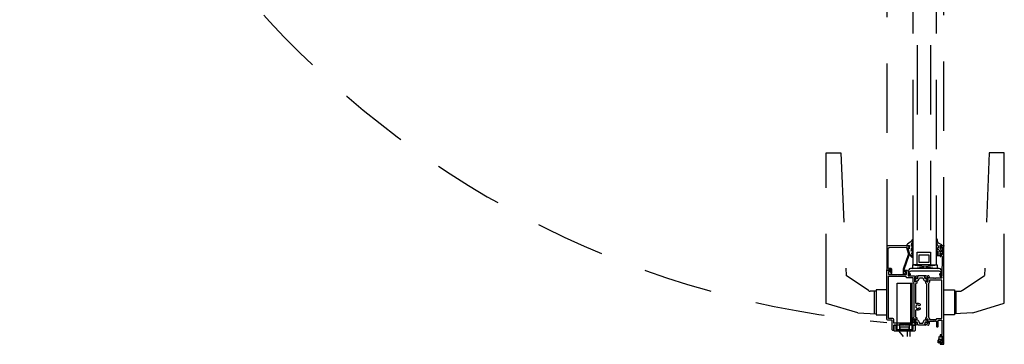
# Model space of a CAD drawing. Header units: centimetres. Extents: x -15121 to 17422, y -60492 to 0.
# Tile 254 of 256: x 3092 to 3194, y -30533 to -30500. Entities that reach past the tile are written whole.
import ezdxf
from ezdxf.lldxf.tags import DXFTag

# ---------------------------------------------------------------- set-up
doc = ezdxf.new("R2010")
doc.units = ezdxf.units.CM
doc.header["$LTSCALE"] = 60
doc.linetypes.add('KRE-SR', pattern=[0.2, 0.12, -0.08])
doc.layers.add('BA_drz', color=7, linetype='Continuous')
doc.layers.add('RI-PROFILE', color=8, linetype='Continuous')
tags = doc.linetypes.add('KRE-DR', pattern=[0.1, 0.06, -0.04]).pattern_tags.tags
tags[6:7] = [DXFTag(74, 4), DXFTag(75, 0), DXFTag(340, '0'), DXFTag(46, 1.0), DXFTag(50, 0.0), DXFTag(44, 0.0), DXFTag(45, 0.0)]
tags[4:5] = [DXFTag(74, 4), DXFTag(75, 0), DXFTag(340, '0'), DXFTag(46, 1.0), DXFTag(50, 0.0), DXFTag(44, 0.0), DXFTag(45, 0.0)]

# ---------------------------------------------------------------- blocks, each defined once
blk = doc.blocks.new('PDKŁ')
for p, q in [((3.9, 12.5), (0, -12.5)), ((0, 12.5), (3.9, -12.5))]:
    blk.add_line(p, q)
blk.add_lwpolyline([(3.9, 12.5), (3.9, -12.5), (0, -12.5), (0, 12.5), (3.9, 12.5)])
blk = doc.blocks.new('drzwi90+50')
at = {"layer": 'RI-PROFILE', "linetype": 'KRE-SR'}
for p, q in [((-8.08, -10.78), (-8.08, -93.57)), ((-7.48, -93.57), (-7.48, -10.78)), ((-12.62, -12.67), (-12.62, -91.67)), ((-6.72, -91.67), (-6.72, -12.67)), ((-18.9, -97.57), (-18.9, -81.94)), ((-17.37, -81.94), (-16.85, -94.68)), ((-2.01, -81.94), (-2.49, -94.68)), ((-0.44, -97.56), (-0.44, -81.94))]:
    blk.add_line(p, q, dxfattribs=at)
at = {"layer": 'RI-PROFILE', "linetype": 'KRE-DR'}
for p, q in [((-18.9, -81.94), (-17.37, -81.94)), ((-0.44, -81.94), (-2.01, -81.94)), ((-14.52, -96.25), (-16.85, -94.68)), ((-4.82, -96.25), (-2.49, -94.68)), ((-13.72, -96.3), (-14.35, -96.32)), ((-13.72, -96.3), (-14.35, -96.32)), ((-13.9, -98.64), (-13.9, -96.3)), ((-13.9, -98.64), (-13.9, -96.3)), ((-12.62, -96.17), (-13.72, -96.17)), ((-13.72, -96.17), (-13.72, -96.3)), ((-13.72, -96.3), (-13.72, -98.65)), ((-6.72, -96.17), (-5.62, -96.17)), ((-5.62, -96.17), (-5.62, -96.3)), ((-5.62, -96.3), (-4.99, -96.32)), ((-5.62, -96.3), (-4.99, -96.32)), ((-5.62, -96.3), (-5.62, -98.65)), ((-5.44, -98.64), (-5.44, -96.3)), ((-5.44, -98.64), (-5.44, -96.3)), ((-15.62, -98.54), (-18.9, -97.57)), ((-13.72, -97.02), (-13.72, -97.92)), ((-3.72, -98.54), (-0.44, -97.56)), ((-15.62, -98.54), (-13.72, -98.65)), ((-15.62, -98.54), (-13.72, -98.65)), ((-13.72, -98.65), (-13.72, -98.77)), ((-13.72, -98.77), (-12.62, -98.77)), ((-5.62, -98.77), (-6.72, -98.77)), ((-3.72, -98.54), (-5.62, -98.65)), ((-3.72, -98.54), (-5.62, -98.65)), ((-5.62, -98.65), (-5.62, -98.77))]:
    blk.add_line(p, q, dxfattribs=at)
at = {"layer": 'RI-PROFILE'}
for p, q in [((-8.08, -93.57), (-7.48, -93.57)), ((-10.16, -95.47), (-10.16, -99.72)), ((-10.16, -99.72), (-11.31, -99.72)), ((-11.31, -99.72), (-11.31, -100.27)), ((-10.26, -100.27), (-10.26, -99.72)), ((-10.9, -101.02), (-11.34, -100.47)), ((-10.33, -100.27), (-11.25, -100.27)), ((-11.07, -100.47), (-11.07, -100.47)), ((-10.51, -100.47), (-10.51, -101.02)), ((-10.51, -100.47), (-10.51, -100.47)), ((-10.24, -100.47), (-10.24, -101.02))]:
    blk.add_line(p, q, dxfattribs=at)
at = {"layer": 'RI-PROFILE', "linetype": 'KRE-SR'}
blk.add_lwpolyline([(-9.48, -10.78), (-9.48, -93.57), (-9.88, -93.57), (-9.88, -10.78)], dxfattribs=at)
at = {"layer": 'RI-PROFILE'}
for points in [[(-10.62, -91.75, -0.287858), (-10.57, -91.78), (-10.42, -92.35), (-10.42, -92.55), (-10.94, -94.03), (-10.94, -94.49, 0.459407), (-10.88, -94.54, 0.329042), (-10.64, -94.27), (-10.72, -94.27, 0.256151), (-10.76, -94.29), (-10.76, -94.3, -0.632112), (-10.82, -94.27), (-10.82, -94.05), (-10.3, -92.57), (-10.3, -92.33), (-10.36, -92.1), (-10.44, -91.81), (-10.3, -91.81), (-10.3, -91.67, 0.418945), (-10.35, -91.62), (-12.57, -91.62, 0.414214), (-12.62, -91.67), (-12.62, -94.07, 0.414214), (-12.57, -94.12), (-12.49, -94.12, 0.287257), (-12.46, -94.11), (-12.44, -94.09, -0.267249), (-12.4, -94.07), (-12.22, -94.07), (-12.22, -94.22), (-12.23, -94.22), (-12.27, -94.32), (-12.18, -94.47), (-12.15, -94.47), (-12.15, -94.47), (-12.15, -94.47, 0.454319), (-12.1, -94.42), (-12.1, -94.07, 0.462511), (-12.23, -93.94), (-12.44, -93.94, -0.416568), (-12.49, -93.89), (-12.47, -91.92, -0.405463), (-12.33, -91.77)], [(-9.92, -92.13), (-9.91, -92.05, 1), (-9.98, -91.97, 0.221584), (-10, -92), (-10.03, -92.09), (-10.05, -92.16), (-10.06, -92.17), (-10.08, -92.17, -0.175319), (-9.94, -91.7), (-9.91, -91.59), (-9.91, -91.54, 1), (-9.96, -91.46, 0.317302), (-10, -91.5), (-10.01, -91.57), (-10.04, -91.65), (-10.05, -91.66), (-10.06, -91.66), (-10.07, -91.67, -0.074745), (-9.91, -91.03, 1), (-9.96, -90.97, 0.20561), (-9.98, -90.98, -0.095737), (-10.48, -91.43, 0.250819), (-10.55, -91.62), (-10.3, -91.62), (-10.3, -91.86), (-10.3, -91.9), (-10.41, -91.9), (-10.4, -91.97), (-10.31, -92.33, 0.13918), (-10.03, -92.78, 0.962884), (-9.95, -92.69, -0.084626), (-10, -92.5, -0.323058), (-9.97, -92.29), (-9.95, -92.24), (-9.95, -92.22, 0.058863)], [(-6.77, -101.82, 0.414214), (-6.72, -101.77), (-6.72, -91.67, 0.414214), (-6.77, -91.62), (-7.05, -91.62, 0.414214), (-7.1, -91.67), (-7.1, -91.83, 0.99805), (-7.02, -91.83), (-7.02, -91.74), (-6.91, -91.74, -0.414214), (-6.86, -91.79), (-6.86, -92.45, -0.414214), (-6.91, -92.5), (-7.02, -92.5), (-7.02, -92.5), (-7.02, -92.41, 0.998176), (-7.1, -92.41), (-7.1, -92.68, 1.000716), (-7.02, -92.68), (-7.02, -92.62), (-6.95, -92.62, -0.414214), (-6.9, -92.67), (-6.9, -92.72), (-6.89, -92.72), (-6.9, -94.74, -0.412055), (-6.92, -94.76), (-7.02, -94.76), (-7.02, -94.7), (-7.1, -94.7), (-7.1, -94.74, 0.43156), (-6.97, -94.86, -0.43156), (-6.92, -94.91), (-6.92, -94.92, -0.414214), (-6.97, -94.97), (-7.54, -94.97), (-7.57, -95), (-7.6, -94.97), (-7.69, -94.97), (-7.72, -95), (-7.75, -94.97), (-8.2, -94.97), (-8.2, -94.87, 0.268304), (-8.27, -94.73), (-8.3, -94.71, 0.250573), (-8.32, -94.71, -0.103677), (-8.52, -94.76, -0.205169), (-8.53, -94.76), (-8.57, -94.72, 0.197654), (-8.58, -94.72), (-8.69, -94.72, 0.536162), (-8.71, -94.75), (-8.6, -95, 1.096781), (-8.57, -94.99), (-8.4, -94.87, -0.606807), (-8.36, -94.9), (-8.36, -95.33, -0.414214), (-8.38, -95.35), (-8.43, -95.35, -0.131589), (-8.44, -95.34), (-8.57, -95.27), (-8.61, -95.27), (-8.61, -95.42, 0.198435), (-8.59, -95.46), (-8.49, -95.56), (-8.49, -98.97), (-8.59, -99.08, 0.198435), (-8.61, -99.11), (-8.61, -99.26), (-8.57, -99.26), (-8.44, -99.19, -0.131589), (-8.43, -99.19), (-8.38, -99.19, -0.414214), (-8.36, -99.21), (-8.36, -99.64, -0.606807), (-8.4, -99.66), (-8.57, -99.55, 1.096781), (-8.6, -99.53), (-8.71, -99.79, 0.536162), (-8.69, -99.81), (-8.58, -99.82, 0.197654), (-8.57, -99.81), (-8.53, -99.78, -0.205169), (-8.52, -99.77, -0.103677), (-8.32, -99.82, 0.250573), (-8.3, -99.82), (-8.27, -99.8, 0.268304), (-8.2, -99.66), (-8.2, -99.42), (-7.75, -99.42), (-7.72, -99.39), (-7.69, -99.42), (-7.6, -99.42), (-7.57, -99.39), (-7.54, -99.42), (-7.46, -99.42), (-7.46, -99.97, 0.414214), (-7.41, -100.02), (-7.35, -100.02, 0.414165), (-7.3, -99.97), (-7.3, -99.37), (-7.3, -99.37), (-7.3, -99.37), (-7.3, -99.37), (-7.3, -99.36), (-7.3, -99.36), (-7.3, -99.36), (-7.29, -99.36), (-7.29, -99.36), (-7.29, -99.36), (-7.29, -99.36), (-7.29, -99.35), (-7.29, -99.35), (-7.29, -99.35), (-7.29, -99.35), (-7.29, -99.35), (-7.29, -99.35), (-7.29, -99.35), (-7.29, -99.34), (-7.29, -99.34), (-7.29, -99.34), (-7.28, -99.34), (-7.28, -99.34), (-7.28, -99.34), (-7.28, -99.34), (-7.28, -99.33), (-7.28, -99.33), (-7.28, -99.33), (-7.28, -99.33), (-7.28, -99.33), (-7.27, -99.33), (-7.27, -99.33), (-7.27, -99.33), (-7.27, -99.33), (-7.27, -99.33), (-7.27, -99.33), (-7.27, -99.33), (-7.26, -99.32), (-7.26, -99.32), (-7.26, -99.32), (-7.26, -99.32), (-7.26, -99.32), (-7.26, -99.32), (-7.25, -99.32), (-7.25, -99.32), (-7.25, -99.32), (-7.25, -99.32), (-7.25, -99.32), (-7.25, -99.32), (-7.25, -99.32), (-7.25, -99.32), (-6.95, -99.32, -0.414214), (-6.9, -99.37), (-6.9, -100.77, -0.414214), (-6.95, -100.82), (-7.05, -100.82, 0.414214), (-7.1, -100.87), (-7.1, -101.03, 0.998203), (-7.02, -101.03), (-7.02, -100.94), (-6.91, -100.94, -0.414214), (-6.86, -100.99), (-6.86, -101.65, -0.414214), (-6.91, -101.7), (-7.02, -101.7), (-7.02, -101.61), (-7.1, -101.61), (-7.1, -101.77, 0.414214), (-7.05, -101.82)], [(-7.3, -91.64), (-7.3, -91.82, -0.414214), (-7.32, -91.84), (-7.46, -91.84, 0.414214), (-7.48, -91.86), (-7.48, -91.94, 0.414214), (-7.46, -91.96), (-7.32, -91.96, -0.414214), (-7.3, -91.98), (-7.3, -92.04, -0.414214), (-7.32, -92.06), (-7.46, -92.06, 0.414214), (-7.48, -92.08), (-7.48, -92.16, 0.414214), (-7.46, -92.18), (-7.32, -92.18, -0.414214), (-7.3, -92.2), (-7.3, -92.26, -0.414214), (-7.32, -92.28), (-7.46, -92.28, 0.414208), (-7.48, -92.3), (-7.48, -92.38, 0.414219), (-7.46, -92.4), (-7.32, -92.4, -0.414214), (-7.3, -92.42), (-7.3, -92.48, -0.414214), (-7.32, -92.5), (-7.46, -92.5, 0.413901), (-7.48, -92.52), (-7.48, -92.6, 0.410424), (-7.46, -92.62), (-7.1, -92.62), (-7.1, -92.37), (-7.1, -92.37), (-7.01, -92.37), (-6.98, -92.42, 0.392584), (-6.95, -92.43), (-6.86, -92.34), (-6.86, -91.9), (-6.95, -91.82, 0.342583), (-6.98, -91.82), (-7.01, -91.87), (-7.1, -91.87), (-7.1, -91.6), (-6.88, -91.6), (-6.91, -91.51), (-7.26, -91.33, -0.146205), (-7.33, -91.2), (-7.35, -91.13), (-7.38, -90.97), (-7.39, -90.92, 0.694648), (-7.48, -90.95), (-7.48, -91.11), (-7.47, -91.22, 0.091297), (-7.39, -91.49), (-7.31, -91.59, -0.148233)], [(-9.28, -97.82, 0.112813), (-9.34, -97.77), (-9.32, -97.75, 0.272961), (-9.53, -97.75), (-9.51, -97.77, 0.14588), (-9.58, -97.84), (-9.6, -97.82, 0.273255), (-9.6, -98.02), (-9.58, -98, 0.14598), (-9.51, -98.08), (-9.53, -98.09, 0.272863), (-9.32, -98.09), (-9.34, -98.08, 0.112856), (-9.28, -98.02, -0.386415), (-9.26, -98.02), (-9.21, -98.04, -0.530912), (-9.2, -98.21, -0.263412), (-9.56, -98.26, 0.527237), (-9.63, -98.31), (-9.63, -98.97), (-9.52, -99.08, -0.198435), (-9.51, -99.11), (-9.51, -99.26), (-9.55, -99.26), (-9.67, -99.19, 0.131589), (-9.68, -99.19), (-9.74, -99.19, 0.414214), (-9.76, -99.21), (-9.76, -99.64, 0.606807), (-9.71, -99.66), (-9.54, -99.55, -0.629353), (-9.51, -99.53), (-9.4, -99.79, -0.536162), (-9.42, -99.81), (-9.53, -99.82, -0.197654), (-9.55, -99.81), (-9.58, -99.78, 0.205169), (-9.59, -99.77, 0.106092), (-9.8, -99.82), (-10.74, -99.82), (-10.79, -99.77), (-10.84, -99.82), (-11.89, -99.82), (-11.89, -100.32, -0.414214), (-11.94, -100.37), (-12, -100.37, -0.414214), (-12.05, -100.32), (-12.05, -99.37, 0.414292), (-12.1, -99.32), (-12.47, -99.32, -0.414292), (-12.62, -99.17), (-12.62, -94.17, -0.414214), (-12.57, -94.12), (-12.26, -94.12), (-12.22, -94.19, -0.199244), (-12.22, -94.2), (-12.24, -94.27), (-12.44, -94.27), (-12.44, -94.57), (-11.55, -94.57), (-11.52, -94.6), (-11.49, -94.57), (-10.58, -94.57), (-10.58, -94.27), (-10.8, -94.27, -0.577388), (-10.82, -94.24), (-10.75, -94.12), (-10.58, -94.12, -0.414214), (-10.42, -94.28), (-10.42, -94.71), (-9.8, -94.71, 0.106121), (-9.59, -94.76, 0.205169), (-9.58, -94.76), (-9.55, -94.72, -0.197654), (-9.53, -94.72), (-9.42, -94.72, -0.536162), (-9.4, -94.75), (-9.51, -95, -0.626446), (-9.54, -94.98), (-9.71, -94.87, 0.606807), (-9.76, -94.9), (-9.76, -95.33, 0.414214), (-9.74, -95.35), (-9.68, -95.35, 0.131589), (-9.67, -95.34), (-9.55, -95.27), (-9.51, -95.27), (-9.51, -95.42, -0.198435), (-9.52, -95.46), (-9.63, -95.56), (-9.63, -97.53, 0.527301), (-9.56, -97.58, -0.263181), (-9.2, -97.63, -0.530303), (-9.21, -97.8), (-9.26, -97.82, -0.387107)], [(-9.81, -95.52), (-9.81, -99.01, 0.33408), (-9.94, -99.19), (-9.94, -99.64), (-11.89, -99.64), (-11.89, -99.29, 0.414214), (-12.04, -99.14), (-12.44, -99.14), (-12.44, -94.75), (-10.65, -94.75), (-10.65, -94.79, 0.414214), (-10.55, -94.89), (-9.94, -94.89), (-9.94, -94.89), (-9.94, -95.35, 0.333959)], [(-7.01, -94.49, -0.638068), (-7.03, -94.52), (-7.1, -94.52, 1.146176), (-7.1, -94.62), (-6.99, -94.62), (-6.99, -94.66), (-6.99, -94.71), (-6.95, -94.71), (-6.9, -94.71), (-6.9, -94.66), (-6.9, -94.43), (-6.9, -94.39), (-6.91, -94.36), (-6.98, -94.1, 0.351665), (-7.18, -93.96), (-10.15, -93.96, 0.362129), (-10.34, -94.1), (-10.41, -94.36), (-10.42, -94.39), (-10.42, -94.43), (-10.42, -94.66, 0.99031), (-10.33, -94.66), (-10.33, -94.62), (-10.22, -94.62, 1.11146), (-10.22, -94.52), (-10.29, -94.52, -0.655905), (-10.31, -94.49), (-10.26, -94.35, -0.31307), (-10.03, -94.19), (-7.29, -94.19, -0.342952), (-7.06, -94.35)], [(-9.79, -100.47), (-11.79, -100.47, -0.273495), (-11.87, -100.42), (-11.89, -100.37), (-11.89, -99.82), (-11.69, -99.82), (-11.69, -100.27), (-9.89, -100.27), (-9.89, -99.82), (-9.69, -99.82), (-9.69, -100.37, -0.38842)], [(-9.76, -99.32), (-9.76, -99.21, -0.459063), (-9.73, -99.19), (-9.68, -99.19), (-9.53, -99.27, 0.13166), (-9.51, -99.28), (-9.5, -99.28, -0.340635), (-9.29, -99.44), (-9.24, -99.62), (-8.87, -99.62), (-8.83, -99.44, -0.340635), (-8.61, -99.28), (-8.6, -99.28, 0.13166), (-8.58, -99.27), (-8.43, -99.19), (-8.38, -99.19, -0.414214), (-8.36, -99.21), (-8.36, -99.32, -0.414214), (-8.38, -99.35), (-8.4, -99.35, 1.657677), (-8.41, -99.45), (-8.38, -99.45, -0.414214), (-8.36, -99.48), (-8.36, -99.59, -0.414214), (-8.38, -99.61), (-8.42, -99.61, -0.177104), (-8.43, -99.61), (-8.6, -99.52), (-8.64, -99.52), (-8.71, -99.78, -0.340697), (-8.76, -99.82), (-9.36, -99.82, -0.308868), (-9.4, -99.78), (-9.47, -99.52), (-9.52, -99.52), (-9.68, -99.61, 0.02896), (-9.69, -99.61), (-9.73, -99.61, -0.440048), (-9.76, -99.59), (-9.76, -99.48, -0.443383), (-9.73, -99.45), (-9.71, -99.45, 1.657677), (-9.71, -99.35), (-9.73, -99.35, -0.44283)], [(-7.03, -101.59, 0.767684), (-7.1, -101.61), (-7.1, -101.62, -0.085146), (-7.1, -101.63, -0.196823), (-7.16, -101.68, -0.478694), (-7.3, -101.61), (-7.3, -101.42), (-7.3, -101.42, -0.174661), (-7.27, -101.35), (-7.26, -101.34), (-7.24, -101.3), (-7.23, -101.3), (-7.2, -101.19, 0.068397), (-7.2, -101.12), (-7.2, -101.11, -0.170232), (-7.15, -100.98, -0.665595), (-7.1, -101), (-7.1, -101.03, 0.766536), (-7.03, -101.05), (-7, -101.01, -0.60612), (-6.95, -101.01), (-6.91, -101.1), (-6.9, -101.12), (-6.9, -101.52), (-6.91, -101.54), (-6.95, -101.63, -0.606131), (-7, -101.64)], [(-7.14, -101.33), (-7.23, -101.4, 0.18506), (-7.25, -101.46), (-7.24, -101.59), (-7.23, -101.61), (-7.21, -101.62), (-7.19, -101.61), (-7.18, -101.59), (-7.18, -101.58), (-7.18, -101.56), (-7.16, -101.53), (-7.11, -101.5), (-7.07, -101.48), (-7.04, -101.47, 0.433179), (-7.02, -101.33, 0.420657), (-7.14, -101.33, -1.025064)]]:
    blk.add_lwpolyline(points, format="xyb", close=True, dxfattribs=at)
for points in [[(-9.48, -92.27), (-8.08, -92.27), (-8.08, -93.57), (-9.48, -93.57)], [(-8.28, -93.32), (-9.28, -93.32), (-9.28, -92.52), (-8.28, -92.52)]]:
    blk.add_lwpolyline(points, close=True, dxfattribs=at)
for points in [[(-7.13, -92.06, -0.855905), (-6.99, -92.06), (-6.99, -92.18, -0.885646), (-7.13, -92.18), (-7.13, -92.06)], [(-8.43, -94.92), (-8.6, -95.01), (-8.64, -95.01), (-8.71, -94.75, 0.340697), (-8.76, -94.72), (-9.36, -94.72, 0.340697), (-9.4, -94.75), (-9.47, -95.01), (-9.52, -95.01), (-9.68, -94.92), (-9.68, -94.92), (-9.68, -94.92), (-9.68, -94.92), (-9.68, -94.92), (-9.68, -94.92), (-9.68, -94.92), (-9.68, -94.92), (-9.68, -94.92), (-9.68, -94.92), (-9.68, -94.92), (-9.68, -94.92), (-9.68, -94.92), (-9.68, -94.92), (-9.68, -94.92), (-9.68, -94.92), (-9.68, -94.92), (-9.68, -94.92), (-9.68, -94.92), (-9.68, -94.92), (-9.68, -94.92), (-9.68, -94.92), (-9.68, -94.92), (-9.68, -94.92), (-9.68, -94.92), (-9.68, -94.92), (-9.68, -94.92), (-9.68, -94.92), (-9.68, -94.92), (-9.68, -94.92), (-9.68, -94.92), (-9.68, -94.92), (-9.68, -94.92), (-9.68, -94.92), (-9.68, -94.92), (-9.68, -94.92), (-9.68, -94.92), (-9.68, -94.92), (-9.68, -94.92), (-9.69, -94.92), (-9.69, -94.92), (-9.69, -94.92), (-9.69, -94.92), (-9.69, -94.92), (-9.69, -94.92), (-9.69, -94.92), (-9.69, -94.92), (-9.69, -94.92), (-9.69, -94.92), (-9.69, -94.92), (-9.69, -94.92), (-9.73, -94.92, 0.440048), (-9.76, -94.95), (-9.76, -95.06, 0.443383), (-9.73, -95.08), (-9.71, -95.08, -1.657677), (-9.71, -95.19), (-9.73, -95.19, 0.44283), (-9.76, -95.21), (-9.76, -95.32, 0.459063), (-9.73, -95.35), (-9.68, -95.35), (-9.53, -95.26, -0.13166), (-9.51, -95.25), (-9.5, -95.25, 0.340635), (-9.29, -95.09), (-9.24, -94.92), (-8.87, -94.92), (-8.83, -95.09, 0.340635), (-8.61, -95.25), (-8.6, -95.25, -0.13166), (-8.58, -95.26), (-8.43, -95.35), (-8.38, -95.35, 0.414214), (-8.36, -95.32), (-8.36, -95.21, 0.414214), (-8.38, -95.19), (-8.4, -95.19, -1.657677), (-8.41, -95.08), (-8.38, -95.08, 0.414214), (-8.36, -95.06), (-8.36, -94.95, 0.414214), (-8.38, -94.92), (-8.42, -94.92), (-8.43, -94.92), (-8.43, -94.92), (-8.43, -94.92), (-8.43, -94.92), (-8.43, -94.92), (-8.43, -94.92), (-8.43, -94.92), (-8.43, -94.92), (-8.43, -94.92), (-8.43, -94.92), (-8.43, -94.92), (-8.43, -94.92), (-8.43, -94.92), (-8.43, -94.92), (-8.43, -94.92), (-8.43, -94.92), (-8.43, -94.92), (-8.43, -94.92)], [(-7.46, -99.19, -0.414214), (-7.41, -99.14), (-6.9, -99.14), (-6.9, -95.15), (-8.18, -95.15), (-8.18, -95.35, -0.333915), (-8.31, -95.52), (-8.31, -99.01, -0.33369), (-8.18, -99.19), (-8.18, -99.24), (-8.18, -99.24), (-8.1, -99.24), (-7.46, -99.24), (-7.46, -99.19), (-7.46, -99.19)]]:
    blk.add_lwpolyline(points, format="xyb", dxfattribs=at)
for points in [[(-11.56, -100.27), (-11.56, -95.47), (-10.01, -95.47), (-10.01, -100.27)], [(-11.25, -100.27), (-11.25, -100.02), (-10.33, -100.02), (-10.33, -100.27)]]:
    blk.add_lwpolyline(points, dxfattribs=at)
at = {"layer": 'RI-PROFILE', "linetype": 'KRE-DR'}
for points in [[(-13.72, -96.17), (-13.72, -96.3), (-13.72, -98.65), (-13.72, -98.77), (-12.62, -98.77), (-12.62, -96.17)], [(-5.62, -96.3), (-5.62, -98.65), (-5.62, -98.77), (-6.72, -98.77), (-6.72, -96.17), (-5.62, -96.17)]]:
    blk.add_lwpolyline(points, close=True, dxfattribs=at)
at = {"layer": 'RI-PROFILE', "linetype": 'KRE-SR'}
blk.add_arc((-4.64, -2.01), 97.86, 180, 265.3222, dxfattribs=at)
at = {"layer": 'RI-PROFILE', "linetype": 'KRE-DR'}
for centre, start, end in [((-14.36, -96.11), 220.1536, 271.2938), ((-14.36, -96.11), 220.1536, 271.2938), ((-4.99, -96.11), 268.7062, 319.8464)]:
    blk.add_arc(centre, 0.213, start, end, dxfattribs=at)
at = {"layer": 'RI-PROFILE'}
for p in [(-10.3, -91.62), (-10.3, -91.62), (-7.1, -91.6), (-7.1, -91.62), (-6.72, -91.62), (-7.1, -92.37), (-6.86, -92.12), (-9.88, -93.57), (-8.68, -93.57), (-7.48, -93.57), (-12.62, -94.12), (-12.62, -94.12), (-10.33, -94.62), (-6.99, -94.62), (-6.9, -94.71), (-6.86, -101.32)]:
    blk.add_point(p, dxfattribs=at)
at = {"layer": 'RI-PROFILE', "xscale": 0.0999999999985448, "yscale": 0.0999999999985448, "zscale": 0.0999999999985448, "rotation": 90}
blk.add_blockref('PDKŁ', (-8.66, -93.96), dxfattribs=at)

msp = doc.modelspace()

# ---------------------------------------------------------------- block references
at = {"layer": 'BA_drz'}
msp.add_blockref('drzwi90+50', (3194.5511, -30431.6017), dxfattribs=at)
msp.add_blockref('drzwi90+50', (3194.5511, -30431.6017), dxfattribs=at)

doc.saveas('drawing.dxf')
